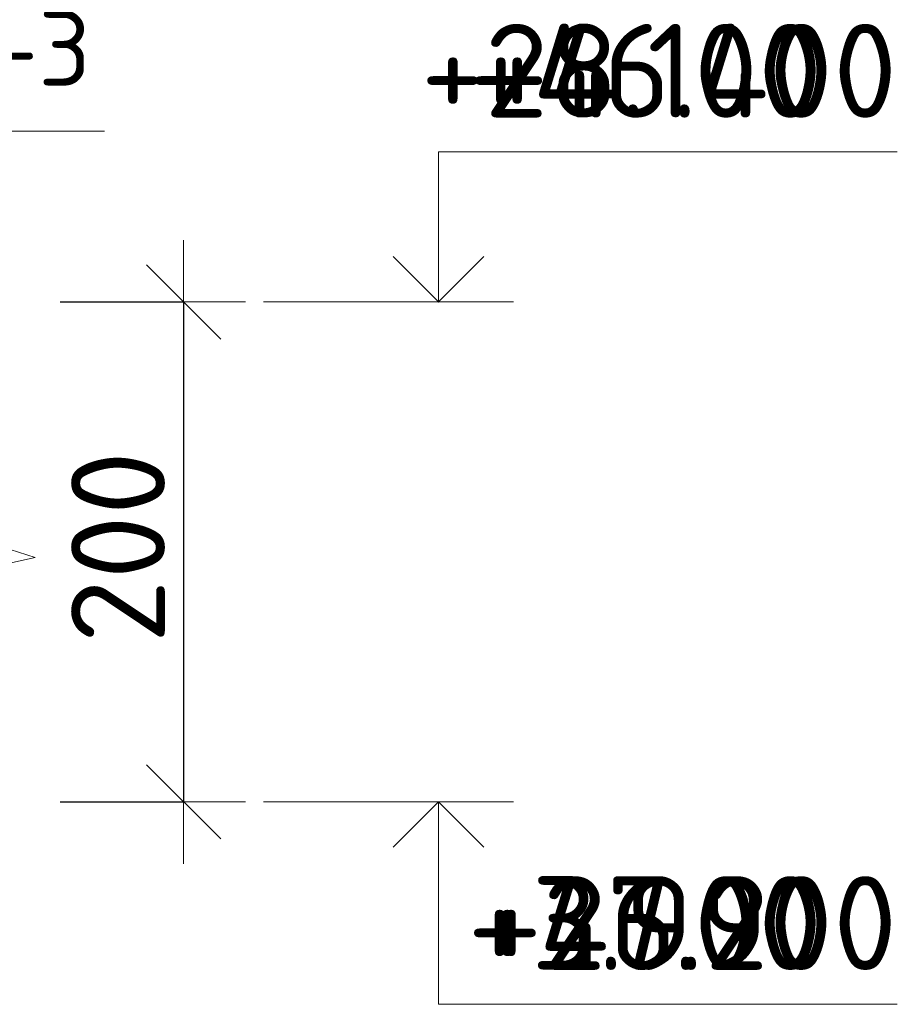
# Model space of a CAD drawing. Header units: metres. Extents: x -38 to 97, y -15 to 21.
# Tile 45 of 205: x 77.279 to 77.63, y 3.147 to 3.541. Entities that reach past the tile are written whole.
import ezdxf

# ---------------------------------------------------------------- set-up
doc = ezdxf.new("R2010")
doc.units = ezdxf.units.M
doc.header["$PDMODE"] = 65
for name, color, linetype, lineweight in [('XR$3$Размерная линия_ общее', 7, 'Continuous', 13), ('XR$4$Размерная линия_ общее', 7, 'Continuous', 13), ('XR$6$Размерная линия_ общее', 7, 'Continuous', 13)]:
    doc.layers.add(name, color=color, linetype=linetype, lineweight=lineweight)
doc.styles.add('ISOCPEUR', font='txt')
doc.dimstyles.new('DIMSTYLE_27', dxfattribs={"dimtxt": 0.0375, "dimasz": 0.0495, "dimexe": 0, "dimexo": 0, "dimgap": 0.01875, "dimtad": 2, "dimdec": 0, "dimlfac": 1000, "dimrnd": 1, "dimzin": 12, "dimdsep": 46, "dimtxsty": 'ISOCPEUR', "dimblk1": 'ALL_ML_STRICH', "dimblk2": 'ALL_ML_STRICH', "dimsah": 1, "dimcen": 0, "dimclrd": 7, "dimclre": 256, "dimclrt": 7, "dimadec": 0, "dimazin": 0, "dimtfac": 1, "dimtdec": 0, "dimtix": 1, "dimtmove": 2, "dimatfit": 3, "dimfxl": 0, "dimtzin": 0, "dimlwd": 0, "dimlwe": -3, "dimarcsym": 0})
doc.dimstyles.new('DIMSTYLE_34', dxfattribs={"dimtxt": 0.0375, "dimasz": 0.0495, "dimexe": 0, "dimexo": 0, "dimgap": 0.01875, "dimtad": 2, "dimdec": 0, "dimlfac": 1000, "dimrnd": 1, "dimzin": 12, "dimdsep": 46, "dimtxsty": 'ISOCPEUR', "dimblk1": 'ALL_ML_STRICH', "dimblk2": 'ALL_ML_STRICH', "dimsah": 1, "dimcen": 0, "dimclrd": 7, "dimclre": 256, "dimclrt": 7, "dimadec": 0, "dimazin": 0, "dimtfac": 1, "dimtdec": 0, "dimtix": 1, "dimtmove": 2, "dimatfit": 3, "dimfxl": 0, "dimtzin": 0, "dimlwd": 0, "dimlwe": -3, "dimarcsym": 0})

# ---------------------------------------------------------------- blocks, each defined once
blk = doc.blocks.new('СЛОЖНЫЙ_ОБЪЕКТ_28')
at = {"color": 7, "linetype": 'Continuous', "lineweight": 13, "transparency": 33554687}
blk.add_line((77.47674, 3.22759), (77.37674, 3.22759), dxfattribs=at)
at = {"color": 7, "linetype": 'Continuous', "lineweight": 35, "transparency": 33554687}
blk.add_lwpolyline([(77.42858, 3.20943), (77.44674, 3.22759), (77.4649, 3.20943)], dxfattribs=at)
at = {"color": 7, "linetype": 'Continuous', "lineweight": 13, "transparency": 33554687}
blk.add_lwpolyline([(77.44674, 3.22759), (77.44674, 3.14659), (77.60024, 3.14659)], dxfattribs=at)
blk = doc.blocks.new('СЛОЖНЫЙ_ОБЪЕКТ_29')
at = {"color": 7, "linetype": 'Continuous', "lineweight": 13, "transparency": 33554687}
blk.add_line((77.47674, 3.42759), (77.37674, 3.42759), dxfattribs=at)
blk.add_lwpolyline([(77.44674, 3.42759), (77.44674, 3.48759), (77.60024, 3.48759)], dxfattribs=at)
at = {"color": 7, "linetype": 'Continuous', "lineweight": 35, "transparency": 33554687}
blk.add_lwpolyline([(77.42858, 3.44575), (77.44674, 3.42759), (77.4649, 3.44575)], dxfattribs=at)
blk = doc.blocks.new('ЭЛЕМЕНТ_УЗОРА_11')
at = {"color": 7, "linetype": 'Continuous', "lineweight": 13, "transparency": 33554687}
blk.add_line((77.27536, 3.21059), (77.27536, 3.21059), dxfattribs=at)
blk.add_lwpolyline([(77.27536, 3.44156), (77.27536, 3.32861), (77.28536, 3.32538), (77.26536, 3.32099), (77.27536, 3.3173), (77.27536, 3.21059)], dxfattribs=at)
blk = doc.blocks.new('ALL_ML_STRICH')
at = {"color": 0, "linetype": 'ByBlock', "lineweight": -2}
for p, q in [((0, -0.5), (0, 0.5)), ((-0.3, -0.3), (0.3, 0.3)), ((-1, 0), (0.5, 0))]:
    blk.add_line(p, q, dxfattribs=at)
blk = doc.blocks.new('*D179')
at = {"layer": 'DEFPOINTS', "color": 7, "linetype": 'Continuous', "lineweight": 13, "transparency": 33554687}
for p in [(77.27536, 3.42759), (77.34478, 3.42759), (77.27536, 3.22759)]:
    blk.add_point(p, dxfattribs=at)
at = {"layer": 'XR$3$Размерная линия_ общее', "color": 253, "linetype": 'Continuous', "lineweight": -2, "true_color": 0xa0a0a0, "transparency": 33554687}
for p, q in [((77.29536, 3.42759), (77.34478, 3.42759)), ((77.29536, 3.22759), (77.34478, 3.22759))]:
    blk.add_line(p, q, dxfattribs=at)
at = {"layer": 'XR$3$Размерная линия_ общее', "color": 7, "linetype": 'Continuous', "lineweight": -2, "transparency": 33554687}
blk.add_line((77.34478, 3.42759), (77.34478, 3.22759), dxfattribs=at)
at = {"layer": 'XR$3$Размерная линия_ общее', "color": 7, "linetype": 'Continuous', "lineweight": 13, "transparency": 33554687, "xscale": 0.04950000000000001, "yscale": 0.04950000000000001, "zscale": 0.04950000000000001}
for p, rotation in [((77.34478, 3.42759), 90), ((77.34478, 3.22759), 270)]:
    blk.add_blockref('ALL_ML_STRICH', p, dxfattribs=dict(at, rotation=rotation))
at = {"layer": 'XR$3$Размерная линия_ общее', "color": 7, "linetype": 'Continuous', "lineweight": 13, "transparency": 33554687, "insert": (77.31853, 3.32946), "char_height": 0.0375, "width": 0.1125, "attachment_point": 5, "rotation": 90, "style": 'ISOCPEUR'}
blk.add_mtext('\\A1;{200}', dxfattribs=at)
blk = doc.blocks.new('СЛОЖНЫЙ_ОБЪЕКТ_70')
at = {"color": 7, "linetype": 'Continuous', "lineweight": 13, "transparency": 33554687}
blk.add_line((77.47674, 3.42759), (77.37674, 3.42759), dxfattribs=at)
blk.add_lwpolyline([(77.44674, 3.42759), (77.44674, 3.48759), (77.60024, 3.48759)], dxfattribs=at)
at = {"color": 7, "linetype": 'Continuous', "lineweight": 35, "transparency": 33554687}
blk.add_lwpolyline([(77.42858, 3.44575), (77.44674, 3.42759), (77.4649, 3.44575)], dxfattribs=at)
blk = doc.blocks.new('ЭЛЕМЕНТ_УЗОРА_30')
at = {"color": 7, "linetype": 'Continuous', "lineweight": 13, "transparency": 33554687}
blk.add_line((77.27536, 3.21059), (77.27536, 3.21059), dxfattribs=at)
blk.add_lwpolyline([(77.27536, 3.44156), (77.27536, 3.32861), (77.28536, 3.32538), (77.26536, 3.32099), (77.27536, 3.3173), (77.27536, 3.21059)], dxfattribs=at)
blk = doc.blocks.new('*D544')
at = {"layer": 'DEFPOINTS', "color": 7, "linetype": 'Continuous', "lineweight": 13, "transparency": 33554687}
for p in [(77.27536, 3.42759), (77.34478, 3.42759), (77.27536, 3.22759)]:
    blk.add_point(p, dxfattribs=at)
at = {"layer": 'XR$4$Размерная линия_ общее', "color": 253, "linetype": 'Continuous', "lineweight": -2, "true_color": 0xa0a0a0, "transparency": 33554687}
for p, q in [((77.29536, 3.42759), (77.34478, 3.42759)), ((77.29536, 3.22759), (77.34478, 3.22759))]:
    blk.add_line(p, q, dxfattribs=at)
at = {"layer": 'XR$4$Размерная линия_ общее', "color": 7, "linetype": 'Continuous', "lineweight": -2, "transparency": 33554687}
blk.add_line((77.34478, 3.42759), (77.34478, 3.22759), dxfattribs=at)
at = {"layer": 'XR$4$Размерная линия_ общее', "color": 7, "linetype": 'Continuous', "lineweight": 13, "transparency": 33554687, "xscale": 0.04950000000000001, "yscale": 0.04950000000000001, "zscale": 0.04950000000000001}
for p, rotation in [((77.34478, 3.42759), 90), ((77.34478, 3.22759), 270)]:
    blk.add_blockref('ALL_ML_STRICH', p, dxfattribs=dict(at, rotation=rotation))
at = {"layer": 'XR$4$Размерная линия_ общее', "color": 7, "linetype": 'Continuous', "lineweight": 13, "transparency": 33554687, "insert": (77.31853, 3.32946), "char_height": 0.0375, "width": 0.1125, "attachment_point": 5, "rotation": 90, "style": 'ISOCPEUR'}
blk.add_mtext('\\A1;{200}', dxfattribs=at)
blk = doc.blocks.new('СЛОЖНЫЙ_ОБЪЕКТ_79')
at = {"color": 7, "linetype": 'Continuous', "lineweight": 13, "transparency": 33554687}
blk.add_line((77.47674, 3.22759), (77.37674, 3.22759), dxfattribs=at)
at = {"color": 7, "linetype": 'Continuous', "lineweight": 35, "transparency": 33554687}
blk.add_lwpolyline([(77.42858, 3.20943), (77.44674, 3.22759), (77.4649, 3.20943)], dxfattribs=at)
at = {"color": 7, "linetype": 'Continuous', "lineweight": 13, "transparency": 33554687}
blk.add_lwpolyline([(77.44674, 3.22759), (77.44674, 3.14659), (77.63024, 3.14659)], dxfattribs=at)
blk = doc.blocks.new('ЭЛЕМЕНТ_УЗОРА_51')
at = {"color": 7, "linetype": 'Continuous', "lineweight": 13, "transparency": 33554687}
blk.add_line((77.27536, 3.21059), (77.27536, 3.21059), dxfattribs=at)
blk.add_lwpolyline([(77.27536, 3.44156), (77.27536, 3.32861), (77.28536, 3.32538), (77.26536, 3.32099), (77.27536, 3.3173), (77.27536, 3.21059)], dxfattribs=at)
blk = doc.blocks.new('*D897')
at = {"layer": 'DEFPOINTS', "color": 7, "linetype": 'Continuous', "lineweight": 13, "transparency": 33554687}
for p in [(77.27536, 3.42759), (77.34478, 3.42759), (77.27536, 3.22759)]:
    blk.add_point(p, dxfattribs=at)
at = {"layer": 'XR$6$Размерная линия_ общее', "color": 253, "linetype": 'Continuous', "lineweight": -2, "true_color": 0xa0a0a0, "transparency": 33554687}
for p, q in [((77.29536, 3.42759), (77.34478, 3.42759)), ((77.29536, 3.22759), (77.34478, 3.22759))]:
    blk.add_line(p, q, dxfattribs=at)
at = {"layer": 'XR$6$Размерная линия_ общее', "color": 7, "linetype": 'Continuous', "lineweight": -2, "transparency": 33554687}
blk.add_line((77.34478, 3.42759), (77.34478, 3.22759), dxfattribs=at)
at = {"layer": 'XR$6$Размерная линия_ общее', "color": 7, "linetype": 'Continuous', "lineweight": 13, "transparency": 33554687, "xscale": 0.04950000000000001, "yscale": 0.04950000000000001, "zscale": 0.04950000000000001}
for p, rotation in [((77.34478, 3.42759), 90), ((77.34478, 3.22759), 270)]:
    blk.add_blockref('ALL_ML_STRICH', p, dxfattribs=dict(at, rotation=rotation))
at = {"layer": 'XR$6$Размерная линия_ общее', "color": 7, "linetype": 'Continuous', "lineweight": 13, "transparency": 33554687, "insert": (77.31853, 3.32946), "char_height": 0.0375, "width": 0.1125, "attachment_point": 5, "rotation": 90, "style": 'ISOCPEUR'}
blk.add_mtext('\\A1;{200}', dxfattribs=at)
blk = doc.blocks.new('СЛОЖНЫЙ_ОБЪЕКТ_114')
at = {"color": 7, "linetype": 'Continuous', "lineweight": 13, "transparency": 33554687}
blk.add_line((77.47674, 3.22759), (77.37674, 3.22759), dxfattribs=at)
at = {"color": 7, "linetype": 'Continuous', "lineweight": 35, "transparency": 33554687}
blk.add_lwpolyline([(77.42858, 3.20943), (77.44674, 3.22759), (77.4649, 3.20943)], dxfattribs=at)
at = {"color": 7, "linetype": 'Continuous', "lineweight": 13, "transparency": 33554687}
blk.add_lwpolyline([(77.44674, 3.22759), (77.44674, 3.14659), (77.63024, 3.14659)], dxfattribs=at)
blk = doc.blocks.new('СЛОЖНЫЙ_ОБЪЕКТ_115')
at = {"color": 7, "linetype": 'Continuous', "lineweight": 13, "transparency": 33554687}
blk.add_line((77.47674, 3.42759), (77.37674, 3.42759), dxfattribs=at)
blk.add_lwpolyline([(77.44674, 3.42759), (77.44674, 3.48759), (77.63024, 3.48759)], dxfattribs=at)
at = {"color": 7, "linetype": 'Continuous', "lineweight": 35, "transparency": 33554687}
blk.add_lwpolyline([(77.42858, 3.44575), (77.44674, 3.42759), (77.4649, 3.44575)], dxfattribs=at)

msp = doc.modelspace()

# ---------------------------------------------------------------- linework, layer by layer
at = {"color": 7, "linetype": 'Continuous', "lineweight": 13, "transparency": 33554687}
msp.add_lwpolyline([(77.31312, 3.49586), (77.04591, 3.49586), (76.9923, 3.38111)], dxfattribs=at)
msp.add_lwpolyline([(77.31312, 3.49586), (77.04591, 3.49586), (76.9923, 3.38111)], dxfattribs=at)
msp.add_lwpolyline([(77.31312, 3.49586), (77.04591, 3.49586), (76.9923, 3.38111)], dxfattribs=at)

# ---------------------------------------------------------------- block references
at = {"color": 7, "linetype": 'Continuous', "lineweight": 35, "transparency": 33554687}
for name in ['СЛОЖНЫЙ_ОБЪЕКТ_29', 'СЛОЖНЫЙ_ОБЪЕКТ_70', 'СЛОЖНЫЙ_ОБЪЕКТ_115', 'СЛОЖНЫЙ_ОБЪЕКТ_28', 'СЛОЖНЫЙ_ОБЪЕКТ_79', 'СЛОЖНЫЙ_ОБЪЕКТ_114']:
    msp.add_blockref(name, (0, 0), dxfattribs=at)
at = {"color": 7, "linetype": 'Continuous', "lineweight": 13, "transparency": 33554687}
for name in ['ЭЛЕМЕНТ_УЗОРА_11', 'ЭЛЕМЕНТ_УЗОРА_30', 'ЭЛЕМЕНТ_УЗОРА_51']:
    msp.add_blockref(name, (0, 0), dxfattribs=at)

# ---------------------------------------------------------------- texts
at = {"color": 7, "linetype": 'Continuous', "lineweight": 13, "transparency": 33554687, "style": 'ISOCPEUR'}
for s, insert, char_height, width, attachment_point in [('\\A1;{\\fISOCPEUR|i0|b0;\\H0.030000;\\W1.000000;\\C7;Каркас Кр-3}\\P', (77.19454, 3.52499), 0.03, 0.2516296, 5), ('\\A1;{\\fISOCPEUR|i0|b0;\\H0.030000;\\W1.000000;\\C7;Каркас Кр-3}\\P', (77.19454, 3.52499), 0.03, 0.2516296, 5), ('\\A1;{\\fISOCPEUR|i0|b0;\\H0.030000;\\W1.000000;\\C7;Каркас Кр-3}\\P', (77.19454, 3.52499), 0.03, 0.2516296, 5), ('\\A1;{\\fISOCPEUR|i0|b0;\\H0.037500;\\W1.000000;\\C7;+28.100}\\P', (77.60024, 3.50134), 0.0375, 0.1784043, 9), ('\\A1;{\\fISOCPEUR|i0|b0;\\H0.037500;\\W1.000000;\\C7;+4.100}\\P', (77.60024, 3.50134), 0.0375, 0.1556707, 9), ('\\A1;{\\fISOCPEUR|i0|b0;\\H0.037500;\\W1.000000;\\C7;+46.400}\\P', (77.63024, 3.50134), 0.0375, 0.1942347, 9), ('\\A1;{\\fISOCPEUR|i0|b0;\\H0.037500;\\W1.000000;\\C7;+3.900}\\P', (77.60024, 3.16034), 0.0375, 0.1603125, 9), ('\\A1;{\\fISOCPEUR|i0|b0;\\H0.037500;\\W1.000000;\\C7;+27.900}\\P', (77.63024, 3.16034), 0.0375, 0.1867021, 9), ('\\A1;{\\fISOCPEUR|i0|b0;\\H0.037500;\\W1.000000;\\C7;+46.200}\\P', (77.63024, 3.16034), 0.0375, 0.1904687, 9)]:
    msp.add_mtext(s, dxfattribs=dict(at, insert=insert, char_height=char_height, width=width, attachment_point=attachment_point))

# ---------------------------------------------------------------- dimensions: what is measured, and where the dimension line sits
at = {"layer": 'XR$3$Размерная линия_ общее', "color": 7, "linetype": 'Continuous', "lineweight": 13, "transparency": 33554687}
dim = msp.add_linear_dim(base=(77.34478, 3.22759), p1=(77.29536, 3.42759), p2=(77.29536, 3.22759), angle=270, dimstyle='DIMSTYLE_27', override={"dimpost": '<>', "dimclrd": 7, "dimclre": 253, "dimclrt": 7, "dimlwd": 0, "dimlwe": 65533}, dxfattribs=at)
dim.commit()
dim.dimension.update_dxf_attribs({"geometry": '*D179', "text_midpoint": (77.31853, 3.32946), "dimtype": 160})
at = {"layer": 'XR$4$Размерная линия_ общее', "color": 7, "linetype": 'Continuous', "lineweight": 13, "transparency": 33554687}
dim = msp.add_linear_dim(base=(77.34478, 3.22759), p1=(77.29536, 3.42759), p2=(77.29536, 3.22759), angle=270, dimstyle='DIMSTYLE_34', override={"dimpost": '<>', "dimclrd": 7, "dimclre": 253, "dimclrt": 7, "dimlwd": 0, "dimlwe": 65533}, dxfattribs=at)
dim.commit()
dim.dimension.update_dxf_attribs({"geometry": '*D544', "text_midpoint": (77.31853, 3.32946), "dimtype": 160})
at = {"layer": 'XR$6$Размерная линия_ общее', "color": 7, "linetype": 'Continuous', "lineweight": 13, "transparency": 33554687}
dim = msp.add_linear_dim(base=(77.34478, 3.22759), p1=(77.29536, 3.42759), p2=(77.29536, 3.22759), angle=270, dimstyle='DIMSTYLE_34', override={"dimpost": '<>', "dimclrd": 7, "dimclre": 253, "dimclrt": 7, "dimlwd": 0, "dimlwe": 65533}, dxfattribs=at)
dim.commit()
dim.dimension.update_dxf_attribs({"geometry": '*D897', "text_midpoint": (77.31853, 3.32946), "dimtype": 160})

doc.saveas('drawing.dxf')
